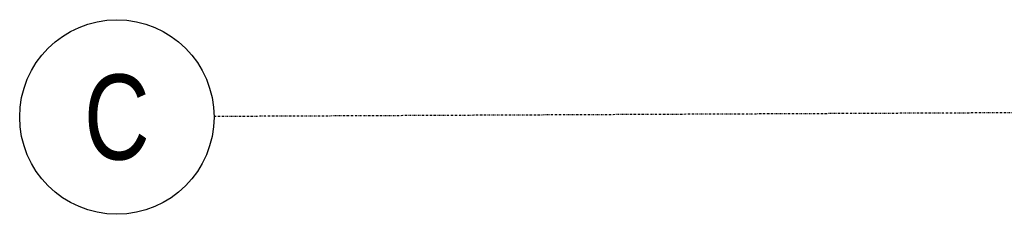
# Model space of a CAD drawing. Header units: centimetres. Extents: x 25511 to 42070, y 833 to 13367.
# Tile 22 of 59: x 29207 to 29532, y 5704 to 5768. Entities that reach past the tile are written whole.
import ezdxf
from ezdxf.enums import TextEntityAlignment as Align

# ---------------------------------------------------------------- set-up
doc = ezdxf.new("R2010")
doc.units = ezdxf.units.CM
doc.header["$LTSCALE"] = 0.1
doc.linetypes.add('Ciągłe', pattern=[0])
doc.linetypes.add('DASHDOT2', pattern=[12.7, 6.35, -3.175, 0, -3.175])
doc.layers.add('A-Grid', color=253, linetype='DASHDOT2')
doc.styles.get("Standard").update_dxf_attribs({"font": 'ic-simplex.shx', "width": 0.8})

# ---------------------------------------------------------------- blocks, each defined once
blk = doc.blocks.new('A$7E8A383135198')
at = {"layer": 'A-Grid'}
blk.add_line((2215, -29.35), (-268, -40.99), dxfattribs=at)
at = {"layer": 'A-Grid', "linetype": 'Ciągłe'}
blk.add_circle((-300, -41.14), 32, dxfattribs=at)
blk.add_circle((-300, -41.14), 32, dxfattribs=at)
at = {"layer": 'A-Grid', "width": 0.8}
blk.add_text('C', height=28, dxfattribs=at).set_placement((-300, -41.14), align=Align.MIDDLE)
blk.add_text('C', height=28, dxfattribs=at).set_placement((-300, -41.14), align=Align.MIDDLE)

msp = doc.modelspace()

# ---------------------------------------------------------------- block references
at = {"layer": 'A-Grid'}
msp.add_blockref('A$7E8A383135198', (29539.236, 5777.537), dxfattribs=at)

doc.saveas('drawing.dxf')
